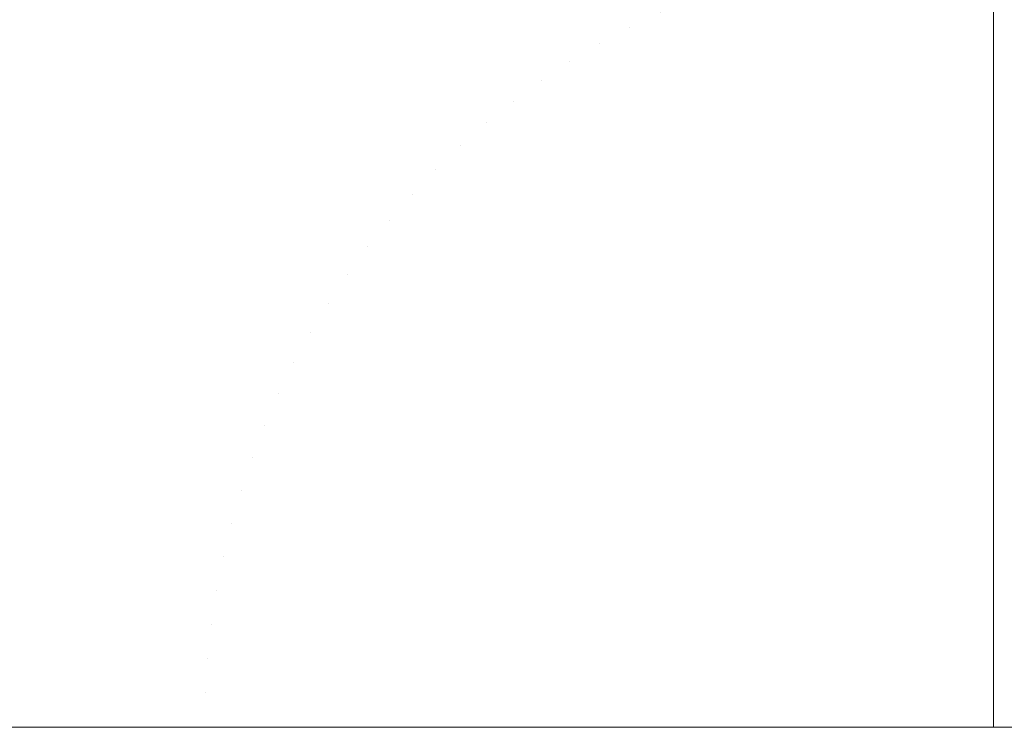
# Model space of a CAD drawing. Header units: centimetres. Extents: x -26 to 27.3, y 37.2 to 39.
# Tile 67 of 256: x -25.86457 to -25.85968, y 38.90011 to 38.90362. Entities that reach past the tile are written whole.
import ezdxf

# ---------------------------------------------------------------- set-up
doc = ezdxf.new("R2010")
doc.units = ezdxf.units.CM
doc.header["$LTSCALE"] = 2.54
doc.layers.add('Lucido design-1', color=7, linetype='Continuous')

# ---------------------------------------------------------------- blocks, each defined once
blk = doc.blocks.new('Gruppo-6-1')
at = {"color": 7, "linetype": 'Continuous', "lineweight": 9}
for points, invisible_edges in [([(-25.8615418, 38.9035853, -349.2827434), (-25.8613886, 38.9036609, -349.2827434), (-25.8632074, 38.9075614, -349.283005), (-25.863529, 38.9074027, -349.283005)], 15), ([(-25.8615418, 38.9035853, -373.2495064), (-25.8613886, 38.9036609, -373.2495064), (-25.8632074, 38.9075614, -373.2497681), (-25.863529, 38.9074027, -373.2497681)], 15), ([(-25.8616916, 38.9035032, -349.2827434), (-25.8615418, 38.9035853, -349.2827434), (-25.863529, 38.9074027, -349.283005), (-25.8638434, 38.9072303, -349.283005)], 15), ([(-25.8616916, 38.9035032, -373.2495064), (-25.8615418, 38.9035853, -373.2495064), (-25.863529, 38.9074027, -373.2497681), (-25.8638434, 38.9072303, -373.2497681)], 15), ([(-25.8618377, 38.9034145, -349.2827434), (-25.8616916, 38.9035032, -349.2827434), (-25.8638434, 38.9072303, -349.283005), (-25.86415, 38.9070442, -349.283005)], 15), ([(-25.8618377, 38.9034145, -373.2495064), (-25.8616916, 38.9035032, -373.2495064), (-25.8638434, 38.9072303, -373.2497681), (-25.86415, 38.9070442, -373.2497681)], 15), ([(-25.8619797, 38.9033196, -349.2827434), (-25.8618377, 38.9034145, -349.2827434), (-25.86415, 38.9070442, -349.283005), (-25.8644482, 38.906845, -349.283005)], 15), ([(-25.8619797, 38.9033196, -373.2495064), (-25.8618377, 38.9034145, -373.2495064), (-25.86415, 38.9070442, -373.2497681), (-25.8644482, 38.906845, -373.2497681)], 15), ([(-25.8621175, 38.9032186, -349.2827434), (-25.8619797, 38.9033196, -349.2827434), (-25.8644482, 38.906845, -349.283005), (-25.8647374, 38.9066329, -349.283005)], 15), ([(-25.8621175, 38.9032186, -373.2495064), (-25.8619797, 38.9033196, -373.2495064), (-25.8644482, 38.906845, -373.2497681), (-25.8647374, 38.9066329, -373.2497681)], 15), ([(-25.8622507, 38.9031117, -349.2827434), (-25.8621175, 38.9032186, -349.2827434), (-25.8647374, 38.9066329, -349.283005), (-25.8650171, 38.9064085, -349.283005)], 15), ([(-25.8622507, 38.9031117, -373.2495064), (-25.8621175, 38.9032186, -373.2495064), (-25.8647374, 38.9066329, -373.2497681), (-25.8650171, 38.9064085, -373.2497681)], 15), ([(-25.8623792, 38.902999, -349.2827434), (-25.8622507, 38.9031117, -349.2827434), (-25.8650171, 38.9064085, -349.283005), (-25.8652867, 38.906172, -349.283005)], 15), ([(-25.8623792, 38.902999, -373.2495064), (-25.8622507, 38.9031117, -373.2495064), (-25.8650171, 38.9064085, -373.2497681), (-25.8652867, 38.906172, -373.2497681)], 15), ([(-25.8678803, 38.9058163, -350.0821709), (-25.8676237, 38.9061662, -350.0821709), (-25.8644625, 38.9037405, -350.0824889), (-25.8646163, 38.9035308, -350.0824889)], 15), ([(-25.8678803, 38.9058163, -374.048934), (-25.8676237, 38.9061662, -374.048934), (-25.8644625, 38.9037405, -374.0492519), (-25.8646163, 38.9035308, -374.0492519)], 15), ([(-25.8625026, 38.9028809, -349.2827434), (-25.8623792, 38.902999, -349.2827434), (-25.8652867, 38.906172, -349.283005), (-25.8655457, 38.905924, -349.283005)], 15), ([(-25.8625026, 38.9028809, -373.2495064), (-25.8623792, 38.902999, -373.2495064), (-25.8652867, 38.906172, -373.2497681), (-25.8655457, 38.905924, -373.2497681)], 15), ([(-25.8605117, 38.9060215, -350.0824889), (-25.8602532, 38.9060498, -350.0824889), (-25.8599056, 38.9020766, -350.0826472), (-25.8599911, 38.9020672, -350.0826472)], 15), ([(-25.8605117, 38.9060215, -374.0492519), (-25.8602532, 38.9060498, -374.0492519), (-25.8599056, 38.9020766, -374.0494103), (-25.8599911, 38.9020672, -374.0494103)], 15), ([(-25.8602532, 38.9060498, -350.0824889), (-25.8599937, 38.9060668, -350.0824889), (-25.8598197, 38.9020822, -350.0826472), (-25.8599056, 38.9020766, -350.0826472)], 15), ([(-25.8602532, 38.9060498, -374.0492519), (-25.8599937, 38.9060668, -374.0492519), (-25.8598197, 38.9020822, -374.0494103), (-25.8599056, 38.9020766, -374.0494103)], 15), ([(-25.8597337, 38.9044732, -350.0825524), (-25.8597337, 38.9020841, -350.0826472), (-25.8598197, 38.9020822, -350.0826472), (-25.8599937, 38.9060668, -350.0824889)], 14), ([(-25.8597337, 38.9044732, -374.0493154), (-25.8597337, 38.9020841, -374.0494103), (-25.8598197, 38.9020822, -374.0494103), (-25.8599937, 38.9060668, -374.0492519)], 14), ([(-25.8607687, 38.905982, -350.0824889), (-25.8605117, 38.9060215, -350.0824889), (-25.8599911, 38.9020672, -350.0826472), (-25.8600762, 38.9020541, -350.0826472)], 15), ([(-25.8607687, 38.905982, -374.0492519), (-25.8605117, 38.9060215, -374.0492519), (-25.8599911, 38.9020672, -374.0494103), (-25.8600762, 38.9020541, -374.0494103)], 15), ([(-25.8610238, 38.9059312, -350.0824889), (-25.8607687, 38.905982, -350.0824889), (-25.8600762, 38.9020541, -350.0826472), (-25.8601605, 38.9020374, -350.0826472)], 15), ([(-25.8610238, 38.9059312, -374.0492519), (-25.8607687, 38.905982, -374.0492519), (-25.8600762, 38.9020541, -374.0494103), (-25.8601605, 38.9020374, -374.0494103)], 15), ([(-25.8626207, 38.9027575, -349.2827434), (-25.8625026, 38.9028809, -349.2827434), (-25.8655457, 38.905924, -349.283005), (-25.8657937, 38.905665, -349.283005)], 15), ([(-25.8626207, 38.9027575, -373.2495064), (-25.8625026, 38.9028809, -373.2495064), (-25.8655457, 38.905924, -373.2497681), (-25.8657937, 38.905665, -373.2497681)], 15), ([(-25.8612764, 38.9058694, -350.0824889), (-25.8610238, 38.9059312, -350.0824889), (-25.8601605, 38.9020374, -350.0826472), (-25.8602441, 38.9020169, -350.0826472)], 15), ([(-25.8612764, 38.9058694, -374.0492519), (-25.8610238, 38.9059312, -374.0492519), (-25.8601605, 38.9020374, -374.0494103), (-25.8602441, 38.9020169, -374.0494103)], 15), ([(-25.8615261, 38.9057966, -350.0824889), (-25.8612764, 38.9058694, -350.0824889), (-25.8602441, 38.9020169, -350.0826472), (-25.8603267, 38.9019928, -350.0826472)], 15), ([(-25.8615261, 38.9057966, -374.0492519), (-25.8612764, 38.9058694, -374.0492519), (-25.8602441, 38.9020169, -374.0494103), (-25.8603267, 38.9019928, -374.0494103)], 15), ([(-25.8617723, 38.9057131, -350.0824889), (-25.8615261, 38.9057966, -350.0824889), (-25.8603267, 38.9019928, -350.0826472), (-25.8604082, 38.9019652, -350.0826472)], 15), ([(-25.8617723, 38.9057131, -374.0492519), (-25.8615261, 38.9057966, -374.0492519), (-25.8603267, 38.9019928, -374.0494103), (-25.8604082, 38.9019652, -374.0494103)], 15), ([(-25.8620147, 38.9056188, -350.0824889), (-25.8617723, 38.9057131, -350.0824889), (-25.8604082, 38.9019652, -350.0826472), (-25.8604884, 38.901934, -350.0826472)], 15), ([(-25.8620147, 38.9056188, -374.0492519), (-25.8617723, 38.9057131, -374.0492519), (-25.8604082, 38.9019652, -374.0494103), (-25.8604884, 38.901934, -374.0494103)], 15), ([(-25.8627334, 38.902629, -349.2827434), (-25.8626207, 38.9027575, -349.2827434), (-25.8657937, 38.905665, -349.283005), (-25.8660302, 38.9053954, -349.283005)], 15), ([(-25.8627334, 38.902629, -373.2495064), (-25.8626207, 38.9027575, -373.2495064), (-25.8657937, 38.905665, -373.2497681), (-25.8660302, 38.9053954, -373.2497681)], 15), ([(-25.8622527, 38.9055141, -350.0824889), (-25.8620147, 38.9056188, -350.0824889), (-25.8604884, 38.901934, -350.0826472), (-25.8605671, 38.9018993, -350.0826472)], 15), ([(-25.8622527, 38.9055141, -374.0492519), (-25.8620147, 38.9056188, -374.0492519), (-25.8604884, 38.901934, -374.0494103), (-25.8605671, 38.9018993, -374.0494103)], 15), ([(-25.862486, 38.905399, -350.0824889), (-25.8622527, 38.9055141, -350.0824889), (-25.8605671, 38.9018993, -350.0826472), (-25.8606443, 38.9018613, -350.0826472)], 15), ([(-25.862486, 38.905399, -374.0492519), (-25.8622527, 38.9055141, -374.0492519), (-25.8605671, 38.9018993, -374.0494103), (-25.8606443, 38.9018613, -374.0494103)], 15), ([(-25.8628403, 38.9024958, -349.2827434), (-25.8627334, 38.902629, -349.2827434), (-25.8660302, 38.9053954, -349.283005), (-25.8662546, 38.9051157, -349.283005)], 15), ([(-25.8628403, 38.9024958, -373.2495064), (-25.8627334, 38.902629, -373.2495064), (-25.8660302, 38.9053954, -373.2497681), (-25.8662546, 38.9051157, -373.2497681)], 15), ([(-25.862714, 38.905274, -350.0824889), (-25.862486, 38.905399, -350.0824889), (-25.8606443, 38.9018613, -350.0826472), (-25.8607198, 38.9018199, -350.0826472)], 15), ([(-25.862714, 38.905274, -374.0492519), (-25.862486, 38.905399, -374.0492519), (-25.8606443, 38.9018613, -374.0494103), (-25.8607198, 38.9018199, -374.0494103)], 15), ([(-25.8629363, 38.9051391, -350.0824889), (-25.862714, 38.905274, -350.0824889), (-25.8607198, 38.9018199, -350.0826472), (-25.8607933, 38.9017753, -350.0826472)], 15), ([(-25.8629363, 38.9051391, -374.0492519), (-25.862714, 38.905274, -374.0492519), (-25.8607198, 38.9018199, -374.0494103), (-25.8607933, 38.9017753, -374.0494103)], 15), ([(-25.8629413, 38.902358, -349.2827434), (-25.8628403, 38.9024958, -349.2827434), (-25.8662546, 38.9051157, -349.283005), (-25.8664667, 38.9048265, -349.283005)], 15), ([(-25.8629413, 38.902358, -373.2495064), (-25.8628403, 38.9024958, -373.2495064), (-25.8662546, 38.9051157, -373.2497681), (-25.8664667, 38.9048265, -373.2497681)], 15), ([(-25.8631525, 38.9049946, -350.0824889), (-25.8629363, 38.9051391, -350.0824889), (-25.8607933, 38.9017753, -350.0826472), (-25.8608649, 38.9017275, -350.0826472)], 15), ([(-25.8631525, 38.9049946, -374.0492519), (-25.8629363, 38.9051391, -374.0492519), (-25.8607933, 38.9017753, -374.0494103), (-25.8608649, 38.9017275, -374.0494103)], 15), ([(-25.8633622, 38.9048408, -350.0824889), (-25.8631525, 38.9049946, -350.0824889), (-25.8608649, 38.9017275, -350.0826472), (-25.8609342, 38.9016766, -350.0826472)], 15), ([(-25.8633622, 38.9048408, -374.0492519), (-25.8631525, 38.9049946, -374.0492519), (-25.8608649, 38.9017275, -374.0494103), (-25.8609342, 38.9016766, -374.0494103)], 15), ([(-25.8630362, 38.902216, -349.2827434), (-25.8629413, 38.902358, -349.2827434), (-25.8664667, 38.9048265, -349.283005), (-25.8666659, 38.9045283, -349.283005)], 15), ([(-25.8630362, 38.902216, -373.2495064), (-25.8629413, 38.902358, -373.2495064), (-25.8664667, 38.9048265, -373.2497681), (-25.8666659, 38.9045283, -373.2497681)], 15), ([(-25.863565, 38.904678, -350.0824889), (-25.8633622, 38.9048408, -350.0824889), (-25.8609342, 38.9016766, -350.0826472), (-25.8610013, 38.9016227, -350.0826472)], 15), ([(-25.863565, 38.904678, -374.0492519), (-25.8633622, 38.9048408, -374.0492519), (-25.8609342, 38.9016766, -374.0494103), (-25.8610013, 38.9016227, -374.0494103)], 15), ([(-25.8637606, 38.9045066, -350.0824889), (-25.863565, 38.904678, -350.0824889), (-25.8610013, 38.9016227, -350.0826472), (-25.861066, 38.901566, -350.0826472)], 15), ([(-25.8637606, 38.9045066, -374.0492519), (-25.863565, 38.904678, -374.0492519), (-25.8610013, 38.9016227, -374.0494103), (-25.861066, 38.901566, -374.0494103)], 15), ([(-25.8631249, 38.9020699, -349.2827434), (-25.8630362, 38.902216, -349.2827434), (-25.8666659, 38.9045283, -349.283005), (-25.866852, 38.9042217, -349.283005)], 15), ([(-25.8631249, 38.9020699, -373.2495064), (-25.8630362, 38.902216, -373.2495064), (-25.8666659, 38.9045283, -373.2497681), (-25.866852, 38.9042217, -373.2497681)], 15), ([(-25.8639484, 38.9043267, -350.0824889), (-25.8637606, 38.9045066, -350.0824889), (-25.861066, 38.901566, -350.0826472), (-25.8611282, 38.9015065, -350.0826472)], 15), ([(-25.8639484, 38.9043267, -374.0492519), (-25.8637606, 38.9045066, -374.0492519), (-25.861066, 38.901566, -374.0494103), (-25.8611282, 38.9015065, -374.0494103)], 15), ([(-25.8597337, 38.9020841, -350.0826472), (-25.8597337, 38.9044732, -350.0825524), (-8.1597337, 38.9044732, -350.0825524), (-8.1597337, 38.9020841, -350.0826472)], 10), ([(-25.8597337, 38.9020841, -374.0494103), (-25.8597337, 38.9044732, -374.0493154), (-8.1597337, 38.9044732, -374.0493154), (-8.1597337, 38.9020841, -374.0494103)], 10), ([(-25.8641283, 38.9041389, -350.0824889), (-25.8639484, 38.9043267, -350.0824889), (-25.8611282, 38.9015065, -350.0826472), (-25.8611877, 38.9014443, -350.0826472)], 15), ([(-25.8641283, 38.9041389, -374.0492519), (-25.8639484, 38.9043267, -374.0492519), (-25.8611282, 38.9015065, -374.0494103), (-25.8611877, 38.9014443, -374.0494103)], 15), ([(-25.863207, 38.9019201, -349.2827434), (-25.8631249, 38.9020699, -349.2827434), (-25.866852, 38.9042217, -349.283005), (-25.8670244, 38.9039073, -349.283005)], 15), ([(-25.863207, 38.9019201, -373.2495064), (-25.8631249, 38.9020699, -373.2495064), (-25.866852, 38.9042217, -373.2497681), (-25.8670244, 38.9039073, -373.2497681)], 15), ([(-25.8642997, 38.9039433, -350.0824889), (-25.8641283, 38.9041389, -350.0824889), (-25.8611877, 38.9014443, -350.0826472), (-25.8612444, 38.9013796, -350.0826472)], 15), ([(-25.8642997, 38.9039433, -374.0492519), (-25.8641283, 38.9041389, -374.0492519), (-25.8611877, 38.9014443, -374.0494103), (-25.8612444, 38.9013796, -374.0494103)], 15), ([(-25.8597337, 38.900112, -349.2826667), (-25.8602448, 38.9039943, -349.2827434), (-25.8604137, 38.9039683, -349.2827434)], 11), ([(-25.8597337, 38.900112, -373.2494297), (-25.8602448, 38.9039943, -373.2495064), (-25.8604137, 38.9039683, -373.2495064)], 11), ([(-25.8597337, 38.900112, -349.2826667), (-25.860075, 38.9040129, -349.2827434), (-25.8602448, 38.9039943, -349.2827434)], 11), ([(-25.8597337, 38.900112, -373.2494297), (-25.860075, 38.9040129, -373.2495064), (-25.8602448, 38.9039943, -373.2495064)], 11), ([(-25.8597337, 38.900112, -349.2826667), (-25.8599045, 38.9040241, -349.2827434), (-25.860075, 38.9040129, -349.2827434)], 11), ([(-25.8597337, 38.900112, -373.2494297), (-25.8599045, 38.9040241, -373.2495064), (-25.860075, 38.9040129, -373.2495064)], 11), ([(-25.8597337, 38.900112, -349.2826667), (-25.8597337, 38.9040278, -349.2827434), (-25.8599045, 38.9040241, -349.2827434)], 10), ([(-25.8597337, 38.900112, -373.2494297), (-25.8597337, 38.9040278, -373.2495064), (-25.8599045, 38.9040241, -373.2495064)], 10), ([(-25.8597337, 38.9040278, -349.2827434), (-25.8597337, 38.900112, -349.2826667), (27.2402663, 38.900112, -349.2826667), (27.2402663, 38.9040278, -349.2827434)], 8), ([(-25.8597337, 38.9040278, -373.2495064), (-25.8597337, 38.900112, -373.2494297), (27.2402663, 38.900112, -373.2494297), (27.2402663, 38.9040278, -373.2495064)], 8), ([(-25.8644625, 38.9037405, -350.0824889), (-25.8642997, 38.9039433, -350.0824889), (-25.8612444, 38.9013796, -350.0826472), (-25.8612983, 38.9013125, -350.0826472)], 15), ([(-25.8644625, 38.9037405, -374.0492519), (-25.8642997, 38.9039433, -374.0492519), (-25.8612444, 38.9013796, -374.0494103), (-25.8612983, 38.9013125, -374.0494103)], 15), ([(-25.8597337, 38.900112, -349.2826667), (-25.8604137, 38.9039683, -349.2827434), (-25.8605812, 38.903935, -349.2827434)], 11), ([(-25.8597337, 38.900112, -373.2494297), (-25.8604137, 38.9039683, -373.2495064), (-25.8605812, 38.903935, -373.2495064)], 11), ([(-25.8632826, 38.9017669, -349.2827434), (-25.863207, 38.9019201, -349.2827434), (-25.8670244, 38.9039073, -349.283005), (-25.8671831, 38.9035857, -349.283005)], 15), ([(-25.8632826, 38.9017669, -373.2495064), (-25.863207, 38.9019201, -373.2495064), (-25.8670244, 38.9039073, -373.2497681), (-25.8671831, 38.9035857, -373.2497681)], 15), ([(-25.8597337, 38.900112, -349.2826667), (-25.8607472, 38.9038944, -349.2827434), (-25.8609112, 38.9038466, -349.2827434)], 11), ([(-25.8597337, 38.900112, -373.2494297), (-25.8607472, 38.9038944, -373.2495064), (-25.8609112, 38.9038466, -373.2495064)], 11), ([(-25.8597337, 38.900112, -349.2826667), (-25.8605812, 38.903935, -349.2827434), (-25.8607472, 38.9038944, -349.2827434)], 11), ([(-25.8597337, 38.900112, -373.2494297), (-25.8605812, 38.903935, -373.2495064), (-25.8607472, 38.9038944, -373.2495064)], 11), ([(-25.8597337, 38.900112, -349.2826667), (-25.8609112, 38.9038466, -349.2827434), (-25.861073, 38.9037916, -349.2827434)], 11), ([(-25.8597337, 38.900112, -373.2494297), (-25.8609112, 38.9038466, -373.2495064), (-25.861073, 38.9037916, -373.2495064)], 11), ([(-25.8597337, 38.900112, -349.2826667), (-25.861073, 38.9037916, -349.2827434), (-25.8612322, 38.9037297, -349.2827434)], 11), ([(-25.8597337, 38.900112, -373.2494297), (-25.861073, 38.9037916, -373.2495064), (-25.8612322, 38.9037297, -373.2495064)], 11), ([(-25.8646163, 38.9035308, -350.0824889), (-25.8644625, 38.9037405, -350.0824889), (-25.8612983, 38.9013125, -350.0826472), (-25.8613492, 38.9012432, -350.0826472)], 15), ([(-25.8646163, 38.9035308, -374.0492519), (-25.8644625, 38.9037405, -374.0492519), (-25.8612983, 38.9013125, -374.0494103), (-25.8613492, 38.9012432, -374.0494103)], 15), ([(-25.8597337, 38.900112, -349.2826667), (-25.8612322, 38.9037297, -349.2827434), (-25.8613886, 38.9036609, -349.2827434)], 11), ([(-25.8597337, 38.900112, -373.2494297), (-25.8612322, 38.9037297, -373.2495064), (-25.8613886, 38.9036609, -373.2495064)], 11), ([(-25.8597337, 38.900112, -349.2826667), (-25.8613886, 38.9036609, -349.2827434), (-25.8615418, 38.9035853, -349.2827434)], 11), ([(-25.8597337, 38.900112, -373.2494297), (-25.8613886, 38.9036609, -373.2495064), (-25.8615418, 38.9035853, -373.2495064)], 11), ([(-25.8633514, 38.9016105, -349.2827434), (-25.8632826, 38.9017669, -349.2827434), (-25.8671831, 38.9035857, -349.283005), (-25.8673275, 38.9032574, -349.283005)], 15), ([(-25.8633514, 38.9016105, -373.2495064), (-25.8632826, 38.9017669, -373.2495064), (-25.8671831, 38.9035857, -373.2497681), (-25.8673275, 38.9032574, -373.2497681)], 15), ([(-25.8597337, 38.900112, -349.2826667), (-25.8615418, 38.9035853, -349.2827434), (-25.8616916, 38.9035032, -349.2827434)], 11), ([(-25.8597337, 38.900112, -373.2494297), (-25.8615418, 38.9035853, -373.2495064), (-25.8616916, 38.9035032, -373.2495064)], 11), ([(-25.8647608, 38.9033146, -350.0824889), (-25.8646163, 38.9035308, -350.0824889), (-25.8613492, 38.9012432, -350.0826472), (-25.861397, 38.9011716, -350.0826472)], 15), ([(-25.8647608, 38.9033146, -374.0492519), (-25.8646163, 38.9035308, -374.0492519), (-25.8613492, 38.9012432, -374.0494103), (-25.861397, 38.9011716, -374.0494103)], 15), ([(-25.8597337, 38.900112, -349.2826667), (-25.8616916, 38.9035032, -349.2827434), (-25.8618377, 38.9034145, -349.2827434)], 11), ([(-25.8597337, 38.900112, -373.2494297), (-25.8616916, 38.9035032, -373.2495064), (-25.8618377, 38.9034145, -373.2495064)], 11), ([(-25.8597337, 38.900112, -349.2826667), (-25.8618377, 38.9034145, -349.2827434), (-25.8619797, 38.9033196, -349.2827434)], 11), ([(-25.8597337, 38.900112, -373.2494297), (-25.8618377, 38.9034145, -373.2495064), (-25.8619797, 38.9033196, -373.2495064)], 11), ([(-25.8648957, 38.9030923, -350.0824889), (-25.8647608, 38.9033146, -350.0824889), (-25.861397, 38.9011716, -350.0826472), (-25.8614416, 38.9010981, -350.0826472)], 15), ([(-25.8648957, 38.9030923, -374.0492519), (-25.8647608, 38.9033146, -374.0492519), (-25.861397, 38.9011716, -374.0494103), (-25.8614416, 38.9010981, -374.0494103)], 15), ([(-25.8597337, 38.900112, -349.2826667), (-25.8619797, 38.9033196, -349.2827434), (-25.8621175, 38.9032186, -349.2827434)], 11), ([(-25.8597337, 38.900112, -373.2494297), (-25.8619797, 38.9033196, -373.2495064), (-25.8621175, 38.9032186, -373.2495064)], 11), ([(-25.8634133, 38.9014513, -349.2827434), (-25.8633514, 38.9016105, -349.2827434), (-25.8673275, 38.9032574, -349.283005), (-25.8674575, 38.9029232, -349.283005)], 15), ([(-25.8634133, 38.9014513, -373.2495064), (-25.8633514, 38.9016105, -373.2495064), (-25.8673275, 38.9032574, -373.2497681), (-25.8674575, 38.9029232, -373.2497681)], 15), ([(-25.8597337, 38.900112, -349.2826667), (-25.8621175, 38.9032186, -349.2827434), (-25.8622507, 38.9031117, -349.2827434)], 11), ([(-25.8597337, 38.900112, -373.2494297), (-25.8621175, 38.9032186, -373.2495064), (-25.8622507, 38.9031117, -373.2495064)], 11), ([(-25.8597337, 38.900112, -349.2826667), (-25.8622507, 38.9031117, -349.2827434), (-25.8623792, 38.902999, -349.2827434)], 11), ([(-25.8597337, 38.900112, -373.2494297), (-25.8622507, 38.9031117, -373.2495064), (-25.8623792, 38.902999, -373.2495064)], 11), ([(-25.8650207, 38.9028643, -350.0824889), (-25.8648957, 38.9030923, -350.0824889), (-25.8614416, 38.9010981, -350.0826472), (-25.861483, 38.9010226, -350.0826472)], 15), ([(-25.8650207, 38.9028643, -374.0492519), (-25.8648957, 38.9030923, -374.0492519), (-25.8614416, 38.9010981, -374.0494103), (-25.861483, 38.9010226, -374.0494103)], 15), ([(-25.8597337, 38.900112, -349.2826667), (-25.8623792, 38.902999, -349.2827434), (-25.8625026, 38.9028809, -349.2827434)], 11), ([(-25.8597337, 38.900112, -373.2494297), (-25.8623792, 38.902999, -373.2495064), (-25.8625026, 38.9028809, -373.2495064)], 11), ([(-25.8634683, 38.9012895, -349.2827434), (-25.8634133, 38.9014513, -349.2827434), (-25.8674575, 38.9029232, -349.283005), (-25.8675727, 38.9025836, -349.283005)], 15), ([(-25.8634683, 38.9012895, -373.2495064), (-25.8634133, 38.9014513, -373.2495064), (-25.8674575, 38.9029232, -373.2497681), (-25.8675727, 38.9025836, -373.2497681)], 15), ([(-25.8651358, 38.902631, -350.0824889), (-25.8650207, 38.9028643, -350.0824889), (-25.861483, 38.9010226, -350.0826472), (-25.861521, 38.9009454, -350.0826472)], 15), ([(-25.8651358, 38.902631, -374.0492519), (-25.8650207, 38.9028643, -374.0492519), (-25.861483, 38.9010226, -374.0494103), (-25.861521, 38.9009454, -374.0494103)], 15), ([(-25.8597337, 38.900112, -349.2826667), (-25.8625026, 38.9028809, -349.2827434), (-25.8626207, 38.9027575, -349.2827434)], 11), ([(-25.8597337, 38.900112, -373.2494297), (-25.8625026, 38.9028809, -373.2495064), (-25.8626207, 38.9027575, -373.2495064)], 11), ([(-25.8597337, 38.900112, -349.2826667), (-25.8626207, 38.9027575, -349.2827434), (-25.8627334, 38.902629, -349.2827434)], 11), ([(-25.8597337, 38.900112, -373.2494297), (-25.8626207, 38.9027575, -373.2495064), (-25.8627334, 38.902629, -373.2495064)], 11), ([(-25.8652405, 38.902393, -350.0824889), (-25.8651358, 38.902631, -350.0824889), (-25.861521, 38.9009454, -350.0826472), (-25.8615557, 38.9008667, -350.0826472)], 15), ([(-25.8652405, 38.902393, -374.0492519), (-25.8651358, 38.902631, -374.0492519), (-25.861521, 38.9009454, -374.0494103), (-25.8615557, 38.9008667, -374.0494103)], 15), ([(-25.8597337, 38.900112, -349.2826667), (-25.8627334, 38.902629, -349.2827434), (-25.8628403, 38.9024958, -349.2827434)], 11), ([(-25.8597337, 38.900112, -373.2494297), (-25.8627334, 38.902629, -373.2495064), (-25.8628403, 38.9024958, -373.2495064)], 11), ([(-25.8635161, 38.9011255, -349.2827434), (-25.8634683, 38.9012895, -349.2827434), (-25.8675727, 38.9025836, -349.283005), (-25.8676731, 38.9022394, -349.283005)], 15), ([(-25.8635161, 38.9011255, -373.2495064), (-25.8634683, 38.9012895, -373.2495064), (-25.8675727, 38.9025836, -373.2497681), (-25.8676731, 38.9022394, -373.2497681)], 15), ([(-25.8597337, 38.900112, -349.2826667), (-25.8628403, 38.9024958, -349.2827434), (-25.8629413, 38.902358, -349.2827434)], 11), ([(-25.8597337, 38.900112, -373.2494297), (-25.8628403, 38.9024958, -373.2495064), (-25.8629413, 38.902358, -373.2495064)], 11), ([(-25.8653348, 38.9021506, -350.0824889), (-25.8652405, 38.902393, -350.0824889), (-25.8615557, 38.9008667, -350.0826472), (-25.8615869, 38.9007865, -350.0826472)], 15), ([(-25.8653348, 38.9021506, -374.0492519), (-25.8652405, 38.902393, -374.0492519), (-25.8615557, 38.9008667, -374.0494103), (-25.8615869, 38.9007865, -374.0494103)], 15), ([(-25.8597337, 38.900112, -349.2826667), (-25.8629413, 38.902358, -349.2827434), (-25.8630362, 38.902216, -349.2827434)], 11), ([(-25.8597337, 38.900112, -373.2494297), (-25.8629413, 38.902358, -373.2495064), (-25.8630362, 38.902216, -373.2495064)], 11), ([(-25.8635567, 38.9009595, -349.2827434), (-25.8635161, 38.9011255, -349.2827434), (-25.8676731, 38.9022394, -349.283005), (-25.8677583, 38.901891, -349.283005)], 15), ([(-25.8635567, 38.9009595, -373.2495064), (-25.8635161, 38.9011255, -373.2495064), (-25.8676731, 38.9022394, -373.2497681), (-25.8677583, 38.901891, -373.2497681)], 15), ([(-25.8597337, 38.900112, -349.2826667), (-25.8630362, 38.902216, -349.2827434), (-25.8631249, 38.9020699, -349.2827434)], 11), ([(-25.8597337, 38.900112, -373.2494297), (-25.8630362, 38.902216, -373.2495064), (-25.8631249, 38.9020699, -373.2495064)], 11), ([(-25.8654183, 38.9019044, -350.0824889), (-25.8653348, 38.9021506, -350.0824889), (-25.8615869, 38.9007865, -350.0826472), (-25.8616145, 38.900705, -350.0826472)], 15), ([(-25.8654183, 38.9019044, -374.0492519), (-25.8653348, 38.9021506, -374.0492519), (-25.8615869, 38.9007865, -374.0494103), (-25.8616145, 38.900705, -374.0494103)], 15), ([(-25.8599056, 38.9020766, -350.0826472), (-25.8598197, 38.9020822, -350.0826472), (-25.8597337, 38.900112, -350.0826667)], 11), ([(-25.8599056, 38.9020766, -374.0494103), (-25.8598197, 38.9020822, -374.0494103), (-25.8597337, 38.900112, -374.0494297)], 11), ([(-25.8598197, 38.9020822, -350.0826472), (-25.8597337, 38.9020841, -350.0826472), (-25.8597337, 38.900112, -350.0826667)], 9), ([(-25.8598197, 38.9020822, -374.0494103), (-25.8597337, 38.9020841, -374.0494103), (-25.8597337, 38.900112, -374.0494297)], 9), ([(-8.1597337, 38.9020841, -350.0826472), (-8.1597337, 38.900112, -350.0826667), (-25.8597337, 38.900112, -350.0826667), (-25.8597337, 38.9020841, -350.0826472)], 8), ([(-8.1597337, 38.9020841, -374.0494103), (-8.1597337, 38.900112, -374.0494297), (-25.8597337, 38.900112, -374.0494297), (-25.8597337, 38.9020841, -374.0494103)], 8), ([(-25.8597337, 38.900112, -349.2826667), (-25.8631249, 38.9020699, -349.2827434), (-25.863207, 38.9019201, -349.2827434)], 11), ([(-25.8597337, 38.900112, -373.2494297), (-25.8631249, 38.9020699, -373.2495064), (-25.863207, 38.9019201, -373.2495064)], 11), ([(-25.8602441, 38.9020169, -350.0826472), (-25.8601605, 38.9020374, -350.0826472), (-25.8597337, 38.900112, -350.0826667)], 11), ([(-25.8602441, 38.9020169, -374.0494103), (-25.8601605, 38.9020374, -374.0494103), (-25.8597337, 38.900112, -374.0494297)], 11), ([(-25.8601605, 38.9020374, -350.0826472), (-25.8600762, 38.9020541, -350.0826472), (-25.8597337, 38.900112, -350.0826667)], 11), ([(-25.8601605, 38.9020374, -374.0494103), (-25.8600762, 38.9020541, -374.0494103), (-25.8597337, 38.900112, -374.0494297)], 11), ([(-25.8600762, 38.9020541, -350.0826472), (-25.8599911, 38.9020672, -350.0826472), (-25.8597337, 38.900112, -350.0826667)], 11), ([(-25.8600762, 38.9020541, -374.0494103), (-25.8599911, 38.9020672, -374.0494103), (-25.8597337, 38.900112, -374.0494297)], 11), ([(-25.8599911, 38.9020672, -350.0826472), (-25.8599056, 38.9020766, -350.0826472), (-25.8597337, 38.900112, -350.0826667)], 11), ([(-25.8599911, 38.9020672, -374.0494103), (-25.8599056, 38.9020766, -374.0494103), (-25.8597337, 38.900112, -374.0494297)], 11), ([(-25.8604082, 38.9019652, -350.0826472), (-25.8603267, 38.9019928, -350.0826472), (-25.8597337, 38.900112, -350.0826667)], 11), ([(-25.8604082, 38.9019652, -374.0494103), (-25.8603267, 38.9019928, -374.0494103), (-25.8597337, 38.900112, -374.0494297)], 11), ([(-25.8603267, 38.9019928, -350.0826472), (-25.8602441, 38.9020169, -350.0826472), (-25.8597337, 38.900112, -350.0826667)], 11), ([(-25.8603267, 38.9019928, -374.0494103), (-25.8602441, 38.9020169, -374.0494103), (-25.8597337, 38.900112, -374.0494297)], 11), ([(-25.8605671, 38.9018993, -350.0826472), (-25.8604884, 38.901934, -350.0826472), (-25.8597337, 38.900112, -350.0826667)], 11), ([(-25.8605671, 38.9018993, -374.0494103), (-25.8604884, 38.901934, -374.0494103), (-25.8597337, 38.900112, -374.0494297)], 11), ([(-25.8604884, 38.901934, -350.0826472), (-25.8604082, 38.9019652, -350.0826472), (-25.8597337, 38.900112, -350.0826667)], 11), ([(-25.8604884, 38.901934, -374.0494103), (-25.8604082, 38.9019652, -374.0494103), (-25.8597337, 38.900112, -374.0494297)], 11), ([(-25.86359, 38.900792, -349.2827434), (-25.8635567, 38.9009595, -349.2827434), (-25.8677583, 38.901891, -349.283005), (-25.8678283, 38.9015393, -349.283005)], 15), ([(-25.86359, 38.900792, -373.2495064), (-25.8635567, 38.9009595, -373.2495064), (-25.8677583, 38.901891, -373.2497681), (-25.8678283, 38.9015393, -373.2497681)], 15), ([(-25.8654911, 38.9016547, -350.0824889), (-25.8654183, 38.9019044, -350.0824889), (-25.8616145, 38.900705, -350.0826472), (-25.8616386, 38.9006224, -350.0826472)], 15), ([(-25.8654911, 38.9016547, -374.0492519), (-25.8654183, 38.9019044, -374.0492519), (-25.8616145, 38.900705, -374.0494103), (-25.8616386, 38.9006224, -374.0494103)], 15), ([(-25.8597337, 38.900112, -349.2826667), (-25.863207, 38.9019201, -349.2827434), (-25.8632826, 38.9017669, -349.2827434)], 11), ([(-25.8597337, 38.900112, -373.2494297), (-25.863207, 38.9019201, -373.2495064), (-25.8632826, 38.9017669, -373.2495064)], 11), ([(-25.8606443, 38.9018613, -350.0826472), (-25.8605671, 38.9018993, -350.0826472), (-25.8597337, 38.900112, -350.0826667)], 11), ([(-25.8606443, 38.9018613, -374.0494103), (-25.8605671, 38.9018993, -374.0494103), (-25.8597337, 38.900112, -374.0494297)], 11), ([(-25.8607198, 38.9018199, -350.0826472), (-25.8606443, 38.9018613, -350.0826472), (-25.8597337, 38.900112, -350.0826667)], 11), ([(-25.8607198, 38.9018199, -374.0494103), (-25.8606443, 38.9018613, -374.0494103), (-25.8597337, 38.900112, -374.0494297)], 11), ([(-25.8607933, 38.9017753, -350.0826472), (-25.8607198, 38.9018199, -350.0826472), (-25.8597337, 38.900112, -350.0826667)], 11), ([(-25.8607933, 38.9017753, -374.0494103), (-25.8607198, 38.9018199, -374.0494103), (-25.8597337, 38.900112, -374.0494297)], 11), ([(-25.8597337, 38.900112, -349.2826667), (-25.8632826, 38.9017669, -349.2827434), (-25.8633514, 38.9016105, -349.2827434)], 11), ([(-25.8597337, 38.900112, -373.2494297), (-25.8632826, 38.9017669, -373.2495064), (-25.8633514, 38.9016105, -373.2495064)], 11), ([(-25.8608649, 38.9017275, -350.0826472), (-25.8607933, 38.9017753, -350.0826472), (-25.8597337, 38.900112, -350.0826667)], 11), ([(-25.8608649, 38.9017275, -374.0494103), (-25.8607933, 38.9017753, -374.0494103), (-25.8597337, 38.900112, -374.0494297)], 11), ([(-25.8609342, 38.9016766, -350.0826472), (-25.8608649, 38.9017275, -350.0826472), (-25.8597337, 38.900112, -350.0826667)], 11), ([(-25.8609342, 38.9016766, -374.0494103), (-25.8608649, 38.9017275, -374.0494103), (-25.8597337, 38.900112, -374.0494297)], 11), ([(-25.8655529, 38.9014021, -350.0824889), (-25.8654911, 38.9016547, -350.0824889), (-25.8616386, 38.9006224, -350.0826472), (-25.8616591, 38.9005388, -350.0826472)], 15), ([(-25.8655529, 38.9014021, -374.0492519), (-25.8654911, 38.9016547, -374.0492519), (-25.8616386, 38.9006224, -374.0494103), (-25.8616591, 38.9005388, -374.0494103)], 15), ([(-25.8610013, 38.9016227, -350.0826472), (-25.8609342, 38.9016766, -350.0826472), (-25.8597337, 38.900112, -350.0826667)], 11), ([(-25.8610013, 38.9016227, -374.0494103), (-25.8609342, 38.9016766, -374.0494103), (-25.8597337, 38.900112, -374.0494297)], 11), ([(-25.8597337, 38.900112, -349.2826667), (-25.8633514, 38.9016105, -349.2827434), (-25.8634133, 38.9014513, -349.2827434)], 11), ([(-25.8597337, 38.900112, -373.2494297), (-25.8633514, 38.9016105, -373.2495064), (-25.8634133, 38.9014513, -373.2495064)], 11), ([(-25.861066, 38.901566, -350.0826472), (-25.8610013, 38.9016227, -350.0826472), (-25.8597337, 38.900112, -350.0826667)], 11), ([(-25.861066, 38.901566, -374.0494103), (-25.8610013, 38.9016227, -374.0494103), (-25.8597337, 38.900112, -374.0494297)], 11), ([(-25.8611282, 38.9015065, -350.0826472), (-25.861066, 38.901566, -350.0826472), (-25.8597337, 38.900112, -350.0826667)], 11), ([(-25.8611282, 38.9015065, -374.0494103), (-25.861066, 38.901566, -374.0494103), (-25.8597337, 38.900112, -374.0494297)], 11), ([(-25.863616, 38.9006231, -349.2827434), (-25.86359, 38.900792, -349.2827434), (-25.8678283, 38.9015393, -349.283005), (-25.8678828, 38.9011849, -349.283005)], 15), ([(-25.863616, 38.9006231, -373.2495064), (-25.86359, 38.900792, -373.2495064), (-25.8678283, 38.9015393, -373.2497681), (-25.8678828, 38.9011849, -373.2497681)], 15), ([(-25.8611877, 38.9014443, -350.0826472), (-25.8611282, 38.9015065, -350.0826472), (-25.8597337, 38.900112, -350.0826667)], 11), ([(-25.8611877, 38.9014443, -374.0494103), (-25.8611282, 38.9015065, -374.0494103), (-25.8597337, 38.900112, -374.0494297)], 11), ([(-25.8597337, 38.900112, -349.2826667), (-25.8634133, 38.9014513, -349.2827434), (-25.8634683, 38.9012895, -349.2827434)], 11), ([(-25.8597337, 38.900112, -373.2494297), (-25.8634133, 38.9014513, -373.2495064), (-25.8634683, 38.9012895, -373.2495064)], 11), ([(-25.8612444, 38.9013796, -350.0826472), (-25.8611877, 38.9014443, -350.0826472), (-25.8597337, 38.900112, -350.0826667)], 11), ([(-25.8612444, 38.9013796, -374.0494103), (-25.8611877, 38.9014443, -374.0494103), (-25.8597337, 38.900112, -374.0494297)], 11), ([(-25.8656037, 38.901147, -350.0824889), (-25.8655529, 38.9014021, -350.0824889), (-25.8616591, 38.9005388, -350.0826472), (-25.8616758, 38.9004545, -350.0826472)], 15), ([(-25.8656037, 38.901147, -374.0492519), (-25.8655529, 38.9014021, -374.0492519), (-25.8616591, 38.9005388, -374.0494103), (-25.8616758, 38.9004545, -374.0494103)], 15), ([(-25.8612983, 38.9013125, -350.0826472), (-25.8612444, 38.9013796, -350.0826472), (-25.8597337, 38.900112, -350.0826667)], 11), ([(-25.8612983, 38.9013125, -374.0494103), (-25.8612444, 38.9013796, -374.0494103), (-25.8597337, 38.900112, -374.0494297)], 11), ([(-25.8613492, 38.9012432, -350.0826472), (-25.8612983, 38.9013125, -350.0826472), (-25.8597337, 38.900112, -350.0826667)], 11), ([(-25.8613492, 38.9012432, -374.0494103), (-25.8612983, 38.9013125, -374.0494103), (-25.8597337, 38.900112, -374.0494297)], 11), ([(-25.8597337, 38.900112, -349.2826667), (-25.8634683, 38.9012895, -349.2827434), (-25.8635161, 38.9011255, -349.2827434)], 11), ([(-25.8597337, 38.900112, -373.2494297), (-25.8634683, 38.9012895, -373.2495064), (-25.8635161, 38.9011255, -373.2495064)], 11), ([(-25.861397, 38.9011716, -350.0826472), (-25.8613492, 38.9012432, -350.0826472), (-25.8597337, 38.900112, -350.0826667)], 11), ([(-25.861397, 38.9011716, -374.0494103), (-25.8613492, 38.9012432, -374.0494103), (-25.8597337, 38.900112, -374.0494297)], 11), ([(-25.8636346, 38.9004533, -349.2827434), (-25.863616, 38.9006231, -349.2827434), (-25.8678828, 38.9011849, -349.283005), (-25.8679219, 38.9008284, -349.283005)], 15), ([(-25.8636346, 38.9004533, -373.2495064), (-25.863616, 38.9006231, -373.2495064), (-25.8678828, 38.9011849, -373.2497681), (-25.8679219, 38.9008284, -373.2497681)], 15), ([(-25.8614416, 38.9010981, -350.0826472), (-25.861397, 38.9011716, -350.0826472), (-25.8597337, 38.900112, -350.0826667)], 11), ([(-25.8614416, 38.9010981, -374.0494103), (-25.861397, 38.9011716, -374.0494103), (-25.8597337, 38.900112, -374.0494297)], 11), ([(-25.8656432, 38.90089, -350.0824889), (-25.8656037, 38.901147, -350.0824889), (-25.8616758, 38.9004545, -350.0826472), (-25.8616889, 38.9003694, -350.0826472)], 15), ([(-25.8656432, 38.90089, -374.0492519), (-25.8656037, 38.901147, -374.0492519), (-25.8616758, 38.9004545, -374.0494103), (-25.8616889, 38.9003694, -374.0494103)], 15), ([(-25.8597337, 38.900112, -349.2826667), (-25.8635161, 38.9011255, -349.2827434), (-25.8635567, 38.9009595, -349.2827434)], 11), ([(-25.8597337, 38.900112, -373.2494297), (-25.8635161, 38.9011255, -373.2495064), (-25.8635567, 38.9009595, -373.2495064)], 11), ([(-25.861483, 38.9010226, -350.0826472), (-25.8614416, 38.9010981, -350.0826472), (-25.8597337, 38.900112, -350.0826667)], 11), ([(-25.861483, 38.9010226, -374.0494103), (-25.8614416, 38.9010981, -374.0494103), (-25.8597337, 38.900112, -374.0494297)], 11), ([(-25.861521, 38.9009454, -350.0826472), (-25.861483, 38.9010226, -350.0826472), (-25.8597337, 38.900112, -350.0826667)], 11), ([(-25.861521, 38.9009454, -374.0494103), (-25.861483, 38.9010226, -374.0494103), (-25.8597337, 38.900112, -374.0494297)], 11), ([(-25.8597337, 38.900112, -349.2826667), (-25.8635567, 38.9009595, -349.2827434), (-25.86359, 38.900792, -349.2827434)], 11), ([(-25.8597337, 38.900112, -373.2494297), (-25.8635567, 38.9009595, -373.2495064), (-25.86359, 38.900792, -373.2495064)], 11), ([(-25.8615557, 38.9008667, -350.0826472), (-25.861521, 38.9009454, -350.0826472), (-25.8597337, 38.900112, -350.0826667)], 11), ([(-25.8615557, 38.9008667, -374.0494103), (-25.861521, 38.9009454, -374.0494103), (-25.8597337, 38.900112, -374.0494297)], 11), ([(-25.8656715, 38.9006315, -350.0824889), (-25.8656432, 38.90089, -350.0824889), (-25.8616889, 38.9003694, -350.0826472), (-25.8616983, 38.9002839, -350.0826472)], 15), ([(-25.8656715, 38.9006315, -374.0492519), (-25.8656432, 38.90089, -374.0492519), (-25.8616889, 38.9003694, -374.0494103), (-25.8616983, 38.9002839, -374.0494103)], 15), ([(-25.8615869, 38.9007865, -350.0826472), (-25.8615557, 38.9008667, -350.0826472), (-25.8597337, 38.900112, -350.0826667)], 11), ([(-25.8615869, 38.9007865, -374.0494103), (-25.8615557, 38.9008667, -374.0494103), (-25.8597337, 38.900112, -374.0494297)], 11), ([(-25.8636458, 38.9002828, -349.2827434), (-25.8636346, 38.9004533, -349.2827434), (-25.8679219, 38.9008284, -349.283005), (-25.8679453, 38.9004705, -349.283005)], 15), ([(-25.8636458, 38.9002828, -373.2495064), (-25.8636346, 38.9004533, -373.2495064), (-25.8679219, 38.9008284, -373.2497681), (-25.8679453, 38.9004705, -373.2497681)], 15), ([(-25.8597337, 38.900112, -349.2826667), (-25.86359, 38.900792, -349.2827434), (-25.863616, 38.9006231, -349.2827434)], 11), ([(-25.8597337, 38.900112, -373.2494297), (-25.86359, 38.900792, -373.2495064), (-25.863616, 38.9006231, -373.2495064)], 11), ([(-25.8616145, 38.900705, -350.0826472), (-25.8615869, 38.9007865, -350.0826472), (-25.8597337, 38.900112, -350.0826667)], 11), ([(-25.8616145, 38.900705, -374.0494103), (-25.8615869, 38.9007865, -374.0494103), (-25.8597337, 38.900112, -374.0494297)], 11), ([(-25.8616386, 38.9006224, -350.0826472), (-25.8616145, 38.900705, -350.0826472), (-25.8597337, 38.900112, -350.0826667)], 11), ([(-25.8616386, 38.9006224, -374.0494103), (-25.8616145, 38.900705, -374.0494103), (-25.8597337, 38.900112, -374.0494297)], 11), ([(-25.8656885, 38.900372, -350.0824889), (-25.8656715, 38.9006315, -350.0824889), (-25.8616983, 38.9002839, -350.0826472), (-25.8617039, 38.900198, -350.0826472)], 15), ([(-25.8656885, 38.900372, -374.0492519), (-25.8656715, 38.9006315, -374.0492519), (-25.8616983, 38.9002839, -374.0494103), (-25.8617039, 38.900198, -374.0494103)], 15), ([(-25.8597337, 38.900112, -349.2826667), (-25.863616, 38.9006231, -349.2827434), (-25.8636346, 38.9004533, -349.2827434)], 11), ([(-25.8597337, 38.900112, -373.2494297), (-25.863616, 38.9006231, -373.2495064), (-25.8636346, 38.9004533, -373.2495064)], 11), ([(-25.8616591, 38.9005388, -350.0826472), (-25.8616386, 38.9006224, -350.0826472), (-25.8597337, 38.900112, -350.0826667)], 11), ([(-25.8616591, 38.9005388, -374.0494103), (-25.8616386, 38.9006224, -374.0494103), (-25.8597337, 38.900112, -374.0494297)], 11), ([(-25.8616758, 38.9004545, -350.0826472), (-25.8616591, 38.9005388, -350.0826472), (-25.8597337, 38.900112, -350.0826667)], 11), ([(-25.8616758, 38.9004545, -374.0494103), (-25.8616591, 38.9005388, -374.0494103), (-25.8597337, 38.900112, -374.0494297)], 11), ([(-25.8656928, 38.900112, -349.2828676), (-25.8636495, 38.900112, -349.2827434), (-25.8636458, 38.9002828, -349.2827434), (-25.8679453, 38.9004705, -349.283005)], 14), ([(-25.8656928, 38.900112, -373.2496307), (-25.8636495, 38.900112, -373.2495064), (-25.8636458, 38.9002828, -373.2495064), (-25.8679453, 38.9004705, -373.2497681)], 14), ([(-25.8597337, 38.900112, -349.2826667), (-25.8636346, 38.9004533, -349.2827434), (-25.8636458, 38.9002828, -349.2827434)], 11), ([(-25.8597337, 38.900112, -373.2494297), (-25.8636346, 38.9004533, -373.2495064), (-25.8636458, 38.9002828, -373.2495064)], 11), ([(-25.8616889, 38.9003694, -350.0826472), (-25.8616758, 38.9004545, -350.0826472), (-25.8597337, 38.900112, -350.0826667)], 11), ([(-25.8616889, 38.9003694, -374.0494103), (-25.8616758, 38.9004545, -374.0494103), (-25.8597337, 38.900112, -374.0494297)], 11), ([(-25.8656942, 38.900112, -350.0824889), (-25.8656885, 38.900372, -350.0824889), (-25.8617039, 38.900198, -350.0826472), (-25.8617058, 38.900112, -350.0826472)], 7), ([(-25.8656942, 38.900112, -374.0492519), (-25.8656885, 38.900372, -374.0492519), (-25.8617039, 38.900198, -374.0494103), (-25.8617058, 38.900112, -374.0494103)], 7), ([(-25.8616983, 38.9002839, -350.0826472), (-25.8616889, 38.9003694, -350.0826472), (-25.8597337, 38.900112, -350.0826667)], 11), ([(-25.8616983, 38.9002839, -374.0494103), (-25.8616889, 38.9003694, -374.0494103), (-25.8597337, 38.900112, -374.0494297)], 11), ([(-25.8597337, 38.900112, -349.2826667), (-25.8636458, 38.9002828, -349.2827434), (-25.8636495, 38.900112, -349.2827434), (-25.8617054, 38.900112, -349.2827053)], 3), ([(-25.8636458, 38.9002828, -373.2495064), (-25.8636495, 38.900112, -373.2495064), (-25.8617054, 38.900112, -373.2494683)], 9), ([(-25.8617054, 38.900112, -373.2494683), (-25.8597337, 38.900112, -373.2494297), (-25.8636458, 38.9002828, -373.2495064)], 10), ([(-25.8617039, 38.900198, -350.0826472), (-25.8616983, 38.9002839, -350.0826472), (-25.8597337, 38.900112, -350.0826667)], 11), ([(-25.8617039, 38.900198, -374.0494103), (-25.8616983, 38.9002839, -374.0494103), (-25.8597337, 38.900112, -374.0494297)], 11), ([(-25.8617058, 38.900112, -350.0826472), (-25.8617039, 38.900198, -350.0826472), (-25.8597337, 38.900112, -350.0826667)], 3), ([(-25.8617058, 38.900112, -374.0494103), (-25.8617039, 38.900198, -374.0494103), (-25.8597337, 38.900112, -374.0494297)], 3)]:
    blk.add_3dface(points, dxfattribs=dict(at, invisible_edges=invisible_edges))

msp = doc.modelspace()

# ---------------------------------------------------------------- block references
at = {"layer": 'Lucido design-1', "color": 7}
msp.add_blockref('Gruppo-6-1', (0, 0), dxfattribs=at)

doc.saveas('drawing.dxf')
